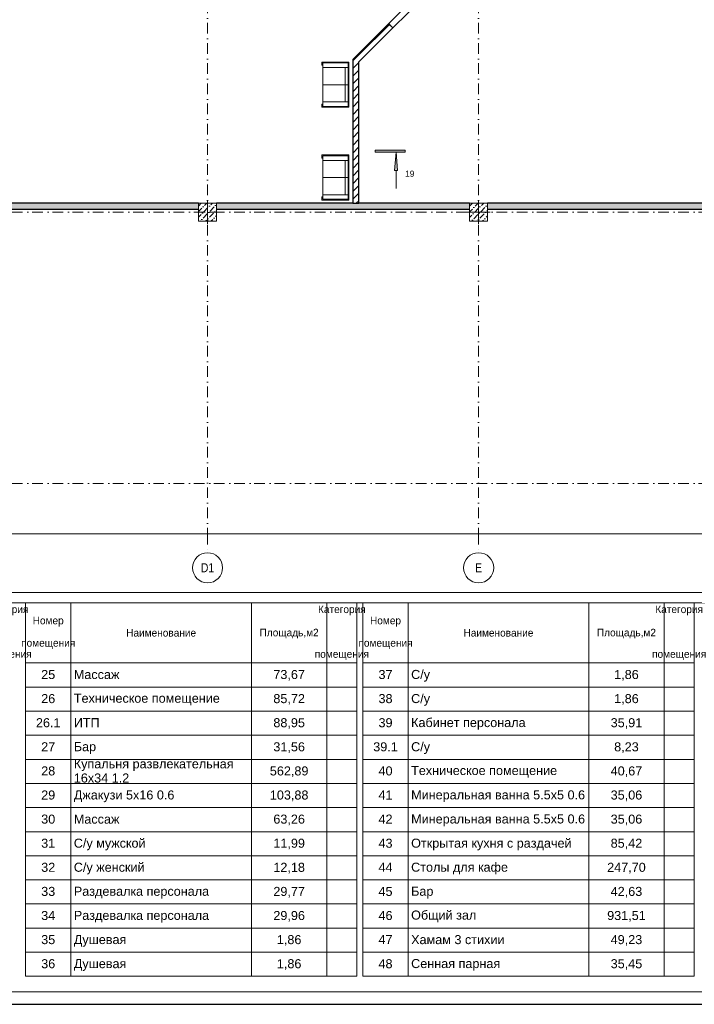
# Model space of a CAD drawing. Header units: millimetres. Extents: x -2890 to 117730, y -526 to 88572.
# Tile 3 of 65: x 25848 to 48248, y 5 to 32689. Entities that reach past the tile are written whole.
import ezdxf
from ezdxf.xclip import XClip

# ---------------------------------------------------------------- set-up
doc = ezdxf.new("R2010")
doc.units = ezdxf.units.MM
doc.header["$MEASUREMENT"] = 0
doc.header["$XCLIPFRAME"] = 2
doc.set_wipeout_variables(frame=1)
doc.linetypes.add('Wipeout_Contour', pattern=[1000, 0, -1000])
doc.linetypes.add('Штрихпунктирная', pattern=[6.702778, 3.527778, -1.763889, 0, -1.411111])
for name, color, linetype in [('Интерьер - Оборудование', 7, 'Continuous'), ('Конструктив - Колонны', 7, 'Continuous'), ('Конструктив - Стены Блок 200 нов', 7, 'Continuous'), ('Конструктив - Стены Внутр сущ.', 7, 'Continuous'), ('Маркер - Разрез', 7, 'Continuous'), ('Размер - Конструктив нов', 7, 'Continuous'), ('Чертеж и Рисунок', 7, 'Continuous'), ('Элемент Модели - Оси', 7, 'Continuous')]:
    doc.layers.add(name, color=color, linetype=linetype)
doc.styles.add('СГЕНЕРИР_СТИЛЬ_1', font='ARIALN.TTF')
doc.styles.add('СГЕНЕРИР_СТИЛЬ_3', font='txt')
doc.styles.add('СГЕНЕРИР_СТИЛЬ_4', font='arial.ttf')
doc.styles.add('СГЕНЕРИР_СТИЛЬ_5', font='arial.ttf')
pattern_1 = [(45, (-30913.89, 8295.99), (-127.2792, 127.2792), [])]
pattern_2 = [(45, (-30913.9, 8296), (-183.8478, 183.8478), [195, -65, 0, -65]), (45, (-30890.9, 8502.82), (-183.8478, 183.8478), [195, -65, 0, -65])]

# ---------------------------------------------------------------- blocks, each defined once
blk = doc.blocks.new('Чертеж_5_4', base_point=(-301.22, 184.65))
at = {"layer": 'Размер - Конструктив нов', "color": 7, "linetype": 'Continuous', "lineweight": 15}
for p, q in [((328.78, 157.9), (328.78, 161.16)), ((418.78, 157.9), (418.78, 161.16))]:
    blk.add_line(p, q, dxfattribs=at)
at = {"layer": 'Элемент Модели - Оси', "color": 7, "linetype": 'Штрихпунктирная', "lineweight": 15}
for p, q in [((328.78, 161.16), (328.78, 154.9)), ((418.78, 161.16), (418.78, 154.9))]:
    blk.add_line(p, q, dxfattribs=at)
at = {"layer": 'Элемент Модели - Оси', "color": 7, "linetype": 'Continuous', "lineweight": 15}
for centre in [(328.78, 149.9), (418.78, 149.9)]:
    blk.add_circle(centre, 5, dxfattribs=at)
at = {"layer": 'Элемент Модели - Оси', "color": 7, "linetype": 'Continuous', "lineweight": 15, "char_height": 3, "attachment_point": 4, "style": 'СГЕНЕРИР_СТИЛЬ_1'}
for s, insert in [('\\A1;\\pt0;D1', (326.56, 149.92)), ('\\A1;\\pt0;E', (417.62, 149.92))]:
    blk.add_mtext(s, dxfattribs=dict(at, insert=insert))
blk = doc.blocks.new('Чертеж_7_2', base_point=(44.36, 138.3))
at = {"color": 7, "linetype": 'Continuous', "lineweight": 15}
for p, q in [((268.36, 138.3), (378.36, 138.3)), ((268.36, 138.3), (268.36, 118.3)), ((283.36, 138.3), (283.36, 118.3)), ((343.36, 138.3), (343.36, 118.3)), ((368.36, 138.3), (368.36, 118.3)), ((378.36, 138.3), (378.36, 118.3)), ((380.36, 138.3), (490.36, 138.3)), ((380.36, 138.3), (380.36, 118.3)), ((395.36, 138.3), (395.36, 118.3)), ((455.36, 138.3), (455.36, 118.3)), ((480.36, 138.3), (480.36, 118.3)), ((490.36, 138.3), (490.36, 118.3)), ((268.36, 118.3), (283.36, 118.3)), ((268.36, 118.3), (283.36, 118.3)), ((268.36, 118.3), (268.36, 110.3)), ((283.36, 118.3), (283.36, 110.3)), ((283.36, 118.3), (343.36, 118.3)), ((283.36, 118.3), (343.36, 118.3)), ((283.36, 118.3), (283.36, 110.3)), ((343.36, 118.3), (343.36, 110.3)), ((343.36, 118.3), (368.36, 118.3)), ((343.36, 118.3), (368.36, 118.3)), ((343.36, 118.3), (343.36, 110.3)), ((368.36, 118.3), (368.36, 110.3)), ((368.36, 118.3), (378.36, 118.3)), ((368.36, 118.3), (378.36, 118.3)), ((368.36, 118.3), (368.36, 110.3)), ((378.36, 118.3), (378.36, 110.3)), ((380.36, 118.3), (395.36, 118.3)), ((380.36, 118.3), (395.36, 118.3)), ((380.36, 118.3), (380.36, 110.3)), ((395.36, 118.3), (395.36, 110.3)), ((395.36, 118.3), (455.36, 118.3)), ((395.36, 118.3), (455.36, 118.3)), ((395.36, 118.3), (395.36, 110.3)), ((455.36, 118.3), (455.36, 110.3)), ((455.36, 118.3), (480.36, 118.3)), ((455.36, 118.3), (480.36, 118.3)), ((455.36, 118.3), (455.36, 110.3)), ((480.36, 118.3), (480.36, 110.3)), ((480.36, 118.3), (490.36, 118.3)), ((480.36, 118.3), (490.36, 118.3)), ((480.36, 118.3), (480.36, 110.3)), ((490.36, 118.3), (490.36, 110.3)), ((268.36, 110.3), (283.36, 110.3)), ((268.36, 110.3), (283.36, 110.3)), ((268.36, 110.3), (268.36, 102.3)), ((283.36, 110.3), (283.36, 102.3)), ((283.36, 110.3), (343.36, 110.3)), ((283.36, 110.3), (343.36, 110.3)), ((283.36, 110.3), (283.36, 102.3)), ((343.36, 110.3), (343.36, 102.3)), ((343.36, 110.3), (368.36, 110.3)), ((343.36, 110.3), (368.36, 110.3)), ((343.36, 110.3), (343.36, 102.3)), ((368.36, 110.3), (368.36, 102.3)), ((368.36, 110.3), (378.36, 110.3)), ((368.36, 110.3), (378.36, 110.3)), ((368.36, 110.3), (368.36, 102.3)), ((378.36, 110.3), (378.36, 102.3)), ((380.36, 110.3), (395.36, 110.3)), ((380.36, 110.3), (395.36, 110.3)), ((380.36, 110.3), (380.36, 102.3)), ((395.36, 110.3), (395.36, 102.3)), ((395.36, 110.3), (455.36, 110.3)), ((395.36, 110.3), (455.36, 110.3)), ((395.36, 110.3), (395.36, 102.3)), ((455.36, 110.3), (455.36, 102.3)), ((455.36, 110.3), (480.36, 110.3)), ((455.36, 110.3), (480.36, 110.3)), ((455.36, 110.3), (455.36, 102.3)), ((480.36, 110.3), (480.36, 102.3)), ((480.36, 110.3), (490.36, 110.3)), ((480.36, 110.3), (490.36, 110.3)), ((480.36, 110.3), (480.36, 102.3)), ((490.36, 110.3), (490.36, 102.3)), ((268.36, 102.3), (283.36, 102.3)), ((268.36, 102.3), (283.36, 102.3)), ((268.36, 102.3), (268.36, 94.3)), ((283.36, 102.3), (283.36, 94.3)), ((283.36, 102.3), (343.36, 102.3)), ((283.36, 102.3), (343.36, 102.3)), ((283.36, 102.3), (283.36, 94.3)), ((343.36, 102.3), (343.36, 94.3)), ((343.36, 102.3), (368.36, 102.3)), ((343.36, 102.3), (368.36, 102.3)), ((343.36, 102.3), (343.36, 94.3)), ((368.36, 102.3), (368.36, 94.3)), ((368.36, 102.3), (378.36, 102.3)), ((368.36, 102.3), (378.36, 102.3)), ((368.36, 102.3), (368.36, 94.3)), ((378.36, 102.3), (378.36, 94.3)), ((380.36, 102.3), (395.36, 102.3)), ((380.36, 102.3), (395.36, 102.3)), ((380.36, 102.3), (380.36, 94.3)), ((395.36, 102.3), (395.36, 94.3)), ((395.36, 102.3), (455.36, 102.3)), ((395.36, 102.3), (455.36, 102.3)), ((395.36, 102.3), (395.36, 94.3)), ((455.36, 102.3), (455.36, 94.3)), ((455.36, 102.3), (480.36, 102.3)), ((455.36, 102.3), (480.36, 102.3)), ((455.36, 102.3), (455.36, 94.3)), ((480.36, 102.3), (480.36, 94.3)), ((480.36, 102.3), (490.36, 102.3)), ((480.36, 102.3), (490.36, 102.3)), ((480.36, 102.3), (480.36, 94.3)), ((490.36, 102.3), (490.36, 94.3)), ((268.36, 94.3), (283.36, 94.3)), ((268.36, 94.3), (283.36, 94.3)), ((268.36, 94.3), (268.36, 86.3)), ((283.36, 94.3), (283.36, 86.3)), ((283.36, 94.3), (343.36, 94.3)), ((283.36, 94.3), (343.36, 94.3)), ((283.36, 94.3), (283.36, 86.3)), ((343.36, 94.3), (343.36, 86.3)), ((343.36, 94.3), (368.36, 94.3)), ((343.36, 94.3), (368.36, 94.3)), ((343.36, 94.3), (343.36, 86.3)), ((368.36, 94.3), (368.36, 86.3)), ((368.36, 94.3), (378.36, 94.3)), ((368.36, 94.3), (378.36, 94.3)), ((368.36, 94.3), (368.36, 86.3)), ((378.36, 94.3), (378.36, 86.3)), ((380.36, 94.3), (395.36, 94.3)), ((380.36, 94.3), (395.36, 94.3)), ((380.36, 94.3), (380.36, 86.3)), ((395.36, 94.3), (395.36, 86.3)), ((395.36, 94.3), (455.36, 94.3)), ((395.36, 94.3), (455.36, 94.3)), ((395.36, 94.3), (395.36, 86.3)), ((455.36, 94.3), (455.36, 86.3)), ((455.36, 94.3), (480.36, 94.3)), ((455.36, 94.3), (480.36, 94.3)), ((455.36, 94.3), (455.36, 86.3)), ((480.36, 94.3), (480.36, 86.3)), ((480.36, 94.3), (490.36, 94.3)), ((480.36, 94.3), (490.36, 94.3)), ((480.36, 94.3), (480.36, 86.3)), ((490.36, 94.3), (490.36, 86.3)), ((268.36, 86.3), (283.36, 86.3)), ((268.36, 86.3), (283.36, 86.3)), ((268.36, 86.3), (268.36, 78.3)), ((283.36, 86.3), (283.36, 78.3)), ((283.36, 86.3), (343.36, 86.3)), ((283.36, 86.3), (343.36, 86.3)), ((283.36, 86.3), (283.36, 78.3)), ((343.36, 86.3), (343.36, 78.3)), ((343.36, 86.3), (368.36, 86.3)), ((343.36, 86.3), (368.36, 86.3)), ((343.36, 86.3), (343.36, 78.3)), ((368.36, 86.3), (368.36, 78.3)), ((368.36, 86.3), (378.36, 86.3)), ((368.36, 86.3), (378.36, 86.3)), ((368.36, 86.3), (368.36, 78.3)), ((378.36, 86.3), (378.36, 78.3)), ((380.36, 86.3), (395.36, 86.3)), ((380.36, 86.3), (395.36, 86.3)), ((380.36, 86.3), (380.36, 78.3)), ((395.36, 86.3), (395.36, 78.3)), ((395.36, 86.3), (455.36, 86.3)), ((395.36, 86.3), (455.36, 86.3)), ((395.36, 86.3), (395.36, 78.3)), ((455.36, 86.3), (455.36, 78.3)), ((455.36, 86.3), (480.36, 86.3)), ((455.36, 86.3), (480.36, 86.3)), ((455.36, 86.3), (455.36, 78.3)), ((480.36, 86.3), (480.36, 78.3)), ((480.36, 86.3), (490.36, 86.3)), ((480.36, 86.3), (490.36, 86.3)), ((480.36, 86.3), (480.36, 78.3)), ((490.36, 86.3), (490.36, 78.3)), ((268.36, 78.3), (283.36, 78.3)), ((268.36, 78.3), (283.36, 78.3)), ((268.36, 78.3), (268.36, 70.3)), ((283.36, 78.3), (283.36, 70.3)), ((283.36, 78.3), (343.36, 78.3)), ((283.36, 78.3), (343.36, 78.3)), ((283.36, 78.3), (283.36, 70.3)), ((343.36, 78.3), (343.36, 70.3)), ((343.36, 78.3), (368.36, 78.3)), ((343.36, 78.3), (368.36, 78.3)), ((343.36, 78.3), (343.36, 70.3)), ((368.36, 78.3), (368.36, 70.3)), ((368.36, 78.3), (378.36, 78.3)), ((368.36, 78.3), (378.36, 78.3)), ((368.36, 78.3), (368.36, 70.3)), ((378.36, 78.3), (378.36, 70.3)), ((380.36, 78.3), (395.36, 78.3)), ((380.36, 78.3), (395.36, 78.3)), ((380.36, 78.3), (380.36, 70.3)), ((395.36, 78.3), (395.36, 70.3)), ((395.36, 78.3), (455.36, 78.3)), ((395.36, 78.3), (455.36, 78.3)), ((395.36, 78.3), (395.36, 70.3)), ((455.36, 78.3), (455.36, 70.3)), ((455.36, 78.3), (480.36, 78.3)), ((455.36, 78.3), (480.36, 78.3)), ((455.36, 78.3), (455.36, 70.3)), ((480.36, 78.3), (480.36, 70.3)), ((480.36, 78.3), (490.36, 78.3)), ((480.36, 78.3), (490.36, 78.3)), ((480.36, 78.3), (480.36, 70.3)), ((490.36, 78.3), (490.36, 70.3)), ((268.36, 70.3), (283.36, 70.3)), ((268.36, 70.3), (283.36, 70.3)), ((268.36, 70.3), (268.36, 62.3)), ((283.36, 70.3), (283.36, 62.3)), ((283.36, 70.3), (343.36, 70.3)), ((283.36, 70.3), (343.36, 70.3)), ((283.36, 70.3), (283.36, 62.3)), ((343.36, 70.3), (343.36, 62.3)), ((343.36, 70.3), (368.36, 70.3)), ((343.36, 70.3), (368.36, 70.3)), ((343.36, 70.3), (343.36, 62.3)), ((368.36, 70.3), (368.36, 62.3)), ((368.36, 70.3), (378.36, 70.3)), ((368.36, 70.3), (378.36, 70.3)), ((368.36, 70.3), (368.36, 62.3)), ((378.36, 70.3), (378.36, 62.3)), ((380.36, 70.3), (395.36, 70.3)), ((380.36, 70.3), (395.36, 70.3)), ((380.36, 70.3), (380.36, 62.3)), ((395.36, 70.3), (395.36, 62.3)), ((395.36, 70.3), (455.36, 70.3)), ((395.36, 70.3), (455.36, 70.3)), ((395.36, 70.3), (395.36, 62.3)), ((455.36, 70.3), (455.36, 62.3)), ((455.36, 70.3), (480.36, 70.3)), ((455.36, 70.3), (480.36, 70.3)), ((455.36, 70.3), (455.36, 62.3)), ((480.36, 70.3), (480.36, 62.3)), ((480.36, 70.3), (490.36, 70.3)), ((480.36, 70.3), (490.36, 70.3)), ((480.36, 70.3), (480.36, 62.3)), ((490.36, 70.3), (490.36, 62.3)), ((268.36, 62.3), (283.36, 62.3)), ((268.36, 62.3), (283.36, 62.3)), ((268.36, 62.3), (268.36, 54.3)), ((283.36, 62.3), (283.36, 54.3)), ((283.36, 62.3), (343.36, 62.3)), ((283.36, 62.3), (343.36, 62.3)), ((283.36, 62.3), (283.36, 54.3)), ((343.36, 62.3), (343.36, 54.3)), ((343.36, 62.3), (368.36, 62.3)), ((343.36, 62.3), (368.36, 62.3)), ((343.36, 62.3), (343.36, 54.3)), ((368.36, 62.3), (368.36, 54.3)), ((368.36, 62.3), (378.36, 62.3)), ((368.36, 62.3), (378.36, 62.3)), ((368.36, 62.3), (368.36, 54.3)), ((378.36, 62.3), (378.36, 54.3)), ((380.36, 62.3), (395.36, 62.3)), ((380.36, 62.3), (395.36, 62.3)), ((380.36, 62.3), (380.36, 54.3)), ((395.36, 62.3), (395.36, 54.3)), ((395.36, 62.3), (455.36, 62.3)), ((395.36, 62.3), (455.36, 62.3)), ((395.36, 62.3), (395.36, 54.3)), ((455.36, 62.3), (455.36, 54.3)), ((455.36, 62.3), (480.36, 62.3)), ((455.36, 62.3), (480.36, 62.3)), ((455.36, 62.3), (455.36, 54.3)), ((480.36, 62.3), (480.36, 54.3)), ((480.36, 62.3), (490.36, 62.3)), ((480.36, 62.3), (490.36, 62.3)), ((480.36, 62.3), (480.36, 54.3)), ((490.36, 62.3), (490.36, 54.3)), ((268.36, 54.3), (283.36, 54.3)), ((268.36, 54.3), (283.36, 54.3)), ((268.36, 54.3), (268.36, 46.3)), ((283.36, 54.3), (283.36, 46.3)), ((283.36, 54.3), (343.36, 54.3)), ((283.36, 54.3), (343.36, 54.3)), ((283.36, 54.3), (283.36, 46.3)), ((343.36, 54.3), (343.36, 46.3)), ((343.36, 54.3), (368.36, 54.3)), ((343.36, 54.3), (368.36, 54.3)), ((343.36, 54.3), (343.36, 46.3)), ((368.36, 54.3), (368.36, 46.3)), ((368.36, 54.3), (378.36, 54.3)), ((368.36, 54.3), (378.36, 54.3)), ((368.36, 54.3), (368.36, 46.3)), ((378.36, 54.3), (378.36, 46.3)), ((380.36, 54.3), (395.36, 54.3)), ((380.36, 54.3), (395.36, 54.3)), ((380.36, 54.3), (380.36, 46.3)), ((395.36, 54.3), (395.36, 46.3)), ((395.36, 54.3), (455.36, 54.3)), ((395.36, 54.3), (455.36, 54.3)), ((395.36, 54.3), (395.36, 46.3)), ((455.36, 54.3), (455.36, 46.3)), ((455.36, 54.3), (480.36, 54.3)), ((455.36, 54.3), (480.36, 54.3)), ((455.36, 54.3), (455.36, 46.3)), ((480.36, 54.3), (480.36, 46.3)), ((480.36, 54.3), (490.36, 54.3)), ((480.36, 54.3), (490.36, 54.3)), ((480.36, 54.3), (480.36, 46.3)), ((490.36, 54.3), (490.36, 46.3)), ((268.36, 46.3), (283.36, 46.3)), ((268.36, 46.3), (283.36, 46.3)), ((268.36, 46.3), (268.36, 38.3)), ((283.36, 46.3), (283.36, 38.3)), ((283.36, 46.3), (343.36, 46.3)), ((283.36, 46.3), (343.36, 46.3)), ((283.36, 46.3), (283.36, 38.3)), ((343.36, 46.3), (343.36, 38.3)), ((343.36, 46.3), (368.36, 46.3)), ((343.36, 46.3), (368.36, 46.3)), ((343.36, 46.3), (343.36, 38.3)), ((368.36, 46.3), (368.36, 38.3)), ((368.36, 46.3), (378.36, 46.3)), ((368.36, 46.3), (378.36, 46.3)), ((368.36, 46.3), (368.36, 38.3)), ((378.36, 46.3), (378.36, 38.3)), ((380.36, 46.3), (395.36, 46.3)), ((380.36, 46.3), (395.36, 46.3)), ((380.36, 46.3), (380.36, 38.3)), ((395.36, 46.3), (395.36, 38.3)), ((395.36, 46.3), (455.36, 46.3)), ((395.36, 46.3), (455.36, 46.3)), ((395.36, 46.3), (395.36, 38.3)), ((455.36, 46.3), (455.36, 38.3)), ((455.36, 46.3), (480.36, 46.3)), ((455.36, 46.3), (480.36, 46.3)), ((455.36, 46.3), (455.36, 38.3)), ((480.36, 46.3), (480.36, 38.3)), ((480.36, 46.3), (490.36, 46.3)), ((480.36, 46.3), (490.36, 46.3)), ((480.36, 46.3), (480.36, 38.3)), ((490.36, 46.3), (490.36, 38.3)), ((268.36, 38.3), (283.36, 38.3)), ((268.36, 38.3), (283.36, 38.3)), ((268.36, 38.3), (268.36, 30.3)), ((283.36, 38.3), (283.36, 30.3)), ((283.36, 38.3), (343.36, 38.3)), ((283.36, 38.3), (343.36, 38.3)), ((283.36, 38.3), (283.36, 30.3)), ((343.36, 38.3), (343.36, 30.3)), ((343.36, 38.3), (368.36, 38.3)), ((343.36, 38.3), (368.36, 38.3)), ((343.36, 38.3), (343.36, 30.3)), ((368.36, 38.3), (368.36, 30.3)), ((368.36, 38.3), (378.36, 38.3)), ((368.36, 38.3), (378.36, 38.3)), ((368.36, 38.3), (368.36, 30.3)), ((378.36, 38.3), (378.36, 30.3)), ((380.36, 38.3), (395.36, 38.3)), ((380.36, 38.3), (395.36, 38.3)), ((380.36, 38.3), (380.36, 30.3)), ((395.36, 38.3), (395.36, 30.3)), ((395.36, 38.3), (455.36, 38.3)), ((395.36, 38.3), (455.36, 38.3)), ((395.36, 38.3), (395.36, 30.3)), ((455.36, 38.3), (455.36, 30.3)), ((455.36, 38.3), (480.36, 38.3)), ((455.36, 38.3), (480.36, 38.3)), ((455.36, 38.3), (455.36, 30.3)), ((480.36, 38.3), (480.36, 30.3)), ((480.36, 38.3), (490.36, 38.3)), ((480.36, 38.3), (490.36, 38.3)), ((480.36, 38.3), (480.36, 30.3)), ((490.36, 38.3), (490.36, 30.3)), ((268.36, 30.3), (283.36, 30.3)), ((268.36, 30.3), (283.36, 30.3)), ((268.36, 30.3), (268.36, 22.3)), ((283.36, 30.3), (283.36, 22.3)), ((283.36, 30.3), (343.36, 30.3)), ((283.36, 30.3), (343.36, 30.3)), ((283.36, 30.3), (283.36, 22.3)), ((343.36, 30.3), (343.36, 22.3)), ((343.36, 30.3), (368.36, 30.3)), ((343.36, 30.3), (368.36, 30.3)), ((343.36, 30.3), (343.36, 22.3)), ((368.36, 30.3), (368.36, 22.3)), ((368.36, 30.3), (378.36, 30.3)), ((368.36, 30.3), (378.36, 30.3)), ((368.36, 30.3), (368.36, 22.3)), ((378.36, 30.3), (378.36, 22.3)), ((380.36, 30.3), (395.36, 30.3)), ((380.36, 30.3), (395.36, 30.3)), ((380.36, 30.3), (380.36, 22.3)), ((395.36, 30.3), (395.36, 22.3)), ((395.36, 30.3), (455.36, 30.3)), ((395.36, 30.3), (455.36, 30.3)), ((395.36, 30.3), (395.36, 22.3)), ((455.36, 30.3), (455.36, 22.3)), ((455.36, 30.3), (480.36, 30.3)), ((455.36, 30.3), (480.36, 30.3)), ((455.36, 30.3), (455.36, 22.3)), ((480.36, 30.3), (480.36, 22.3)), ((480.36, 30.3), (490.36, 30.3)), ((480.36, 30.3), (490.36, 30.3)), ((480.36, 30.3), (480.36, 22.3)), ((490.36, 30.3), (490.36, 22.3)), ((268.36, 22.3), (283.36, 22.3)), ((268.36, 22.3), (283.36, 22.3)), ((268.36, 22.3), (268.36, 14.3)), ((283.36, 22.3), (283.36, 14.3)), ((283.36, 22.3), (343.36, 22.3)), ((283.36, 22.3), (343.36, 22.3)), ((283.36, 22.3), (283.36, 14.3)), ((343.36, 22.3), (343.36, 14.3)), ((343.36, 22.3), (368.36, 22.3)), ((343.36, 22.3), (368.36, 22.3)), ((343.36, 22.3), (343.36, 14.3)), ((368.36, 22.3), (368.36, 14.3)), ((368.36, 22.3), (378.36, 22.3)), ((368.36, 22.3), (378.36, 22.3)), ((368.36, 22.3), (368.36, 14.3)), ((378.36, 22.3), (378.36, 14.3)), ((380.36, 22.3), (395.36, 22.3)), ((380.36, 22.3), (395.36, 22.3)), ((380.36, 22.3), (380.36, 14.3)), ((395.36, 22.3), (395.36, 14.3)), ((395.36, 22.3), (455.36, 22.3)), ((395.36, 22.3), (455.36, 22.3)), ((395.36, 22.3), (395.36, 14.3)), ((455.36, 22.3), (455.36, 14.3)), ((455.36, 22.3), (480.36, 22.3)), ((455.36, 22.3), (480.36, 22.3)), ((455.36, 22.3), (455.36, 14.3)), ((480.36, 22.3), (480.36, 14.3)), ((480.36, 22.3), (490.36, 22.3)), ((480.36, 22.3), (490.36, 22.3)), ((480.36, 22.3), (480.36, 14.3)), ((490.36, 22.3), (490.36, 14.3)), ((268.36, 14.3), (283.36, 14.3)), ((283.36, 14.3), (343.36, 14.3)), ((343.36, 14.3), (368.36, 14.3)), ((368.36, 14.3), (378.36, 14.3)), ((380.36, 14.3), (395.36, 14.3)), ((395.36, 14.3), (455.36, 14.3)), ((455.36, 14.3), (480.36, 14.3)), ((480.36, 14.3), (490.36, 14.3))]:
    blk.add_line(p, q, dxfattribs=at)
for s, insert, char_height, width, attachment_point, line_spacing_factor, style in [('\\A1;Категория помещения', (261.36, 128.33), 2.5, 8, 5, 3.563164, 'СГЕНЕРИР_СТИЛЬ_3'), ('\\A1;Категория помещения', (373.36, 128.33), 2.5, 8, 5, 3.563164, 'СГЕНЕРИР_СТИЛЬ_3'), ('\\A1;Категория помещения', (485.36, 128.33), 2.5, 8, 5, 3.563164, 'СГЕНЕРИР_СТИЛЬ_3'), ('\\A1;Номер помещения', (275.86, 128.32), 2.5, 13, 5, 1.782497, 'СГЕНЕРИР_СТИЛЬ_3'), ('\\A1;Номер помещения', (387.86, 128.32), 2.5, 13, 5, 1.782497, 'СГЕНЕРИР_СТИЛЬ_3'), ('\\A1;Купальня развлекательная 16х34 1.2', (284.36, 82.45), 3, 58, 4, 0.940117, 'СГЕНЕРИР_СТИЛЬ_4')]:
    blk.add_mtext(s, dxfattribs=dict(at, insert=insert, char_height=char_height, width=width, attachment_point=attachment_point, line_spacing_factor=line_spacing_factor, style=style))
for s, insert, char_height, attachment_point, style in [('\\A1;Наименование', (313.36, 128.3), 2.5, 5, 'СГЕНЕРИР_СТИЛЬ_3'), ('\\A1;Площадь,м2', (355.86, 128.04), 2.5, 5, 'СГЕНЕРИР_СТИЛЬ_3'), ('\\A1;Наименование', (425.36, 128.3), 2.5, 5, 'СГЕНЕРИР_СТИЛЬ_3'), ('\\A1;Площадь,м2', (467.86, 128.04), 2.5, 5, 'СГЕНЕРИР_СТИЛЬ_3'), ('\\A1;25', (275.86, 114.45), 3, 5, 'СГЕНЕРИР_СТИЛЬ_4'), ('\\A1;Массаж', (284.36, 114.45), 3, 4, 'СГЕНЕРИР_СТИЛЬ_4'), ('\\A1;73,67', (355.86, 114.19), 3, 5, 'СГЕНЕРИР_СТИЛЬ_4'), ('\\A1;37', (387.86, 114.45), 3, 5, 'СГЕНЕРИР_СТИЛЬ_4'), ('\\A1;С/у', (396.36, 114.04), 3, 4, 'СГЕНЕРИР_СТИЛЬ_4'), ('\\A1;1,86', (467.86, 114.19), 3, 5, 'СГЕНЕРИР_СТИЛЬ_4'), ('\\A1;26', (275.86, 106.45), 3, 5, 'СГЕНЕРИР_СТИЛЬ_4'), ('\\A1;38', (387.86, 106.45), 3, 5, 'СГЕНЕРИР_СТИЛЬ_4'), ('\\A1;Техническое помещение', (284.36, 106.17), 3, 4, 'СГЕНЕРИР_СТИЛЬ_4'), ('\\A1;85,72', (355.86, 106.19), 3, 5, 'СГЕНЕРИР_СТИЛЬ_4'), ('\\A1;С/у', (396.36, 106.04), 3, 4, 'СГЕНЕРИР_СТИЛЬ_4'), ('\\A1;1,86', (467.86, 106.19), 3, 5, 'СГЕНЕРИР_СТИЛЬ_4'), ('\\A1;26.1', (275.86, 98.45), 3, 5, 'СГЕНЕРИР_СТИЛЬ_4'), ('\\A1;ИТП', (284.36, 98.48), 3, 4, 'СГЕНЕРИР_СТИЛЬ_4'), ('\\A1;88,95', (355.86, 98.19), 3, 5, 'СГЕНЕРИР_СТИЛЬ_4'), ('\\A1;39', (387.86, 98.45), 3, 5, 'СГЕНЕРИР_СТИЛЬ_4'), ('\\A1;Кабинет персонала', (396.36, 98.07), 3, 4, 'СГЕНЕРИР_СТИЛЬ_4'), ('\\A1;35,91', (467.86, 98.19), 3, 5, 'СГЕНЕРИР_СТИЛЬ_4'), ('\\A1;27', (275.86, 90.48), 3, 5, 'СГЕНЕРИР_СТИЛЬ_4'), ('\\A1;Бар', (284.36, 90.07), 3, 4, 'СГЕНЕРИР_СТИЛЬ_4'), ('\\A1;31,56', (355.86, 90.19), 3, 5, 'СГЕНЕРИР_СТИЛЬ_4'), ('\\A1;39.1', (387.86, 90.45), 3, 5, 'СГЕНЕРИР_СТИЛЬ_4'), ('\\A1;С/у', (396.36, 90.04), 3, 4, 'СГЕНЕРИР_СТИЛЬ_4'), ('\\A1;8,23', (467.86, 90.19), 3, 5, 'СГЕНЕРИР_СТИЛЬ_4'), ('\\A1;28', (275.86, 82.45), 3, 5, 'СГЕНЕРИР_СТИЛЬ_4'), ('\\A1;562,89', (355.86, 82.19), 3, 5, 'СГЕНЕРИР_СТИЛЬ_4'), ('\\A1;40', (387.86, 82.45), 3, 5, 'СГЕНЕРИР_СТИЛЬ_4'), ('\\A1;Техническое помещение', (396.36, 82.17), 3, 4, 'СГЕНЕРИР_СТИЛЬ_4'), ('\\A1;40,67', (467.86, 82.19), 3, 5, 'СГЕНЕРИР_СТИЛЬ_4'), ('\\A1;29', (275.86, 74.45), 3, 5, 'СГЕНЕРИР_СТИЛЬ_4'), ('\\A1;Джакузи 5х16 0.6', (284.36, 74.04), 3, 4, 'СГЕНЕРИР_СТИЛЬ_4'), ('\\A1;103,88', (355.86, 74.19), 3, 5, 'СГЕНЕРИР_СТИЛЬ_4'), ('\\A1;41', (387.86, 74.48), 3, 5, 'СГЕНЕРИР_СТИЛЬ_4'), ('\\A1;Минеральная ванна 5.5х5 0.6', (396.36, 74.07), 3, 4, 'СГЕНЕРИР_СТИЛЬ_4'), ('\\A1;35,06', (467.86, 74.19), 3, 5, 'СГЕНЕРИР_СТИЛЬ_4'), ('\\A1;30', (275.86, 66.45), 3, 5, 'СГЕНЕРИР_СТИЛЬ_4'), ('\\A1;Массаж', (284.36, 66.45), 3, 4, 'СГЕНЕРИР_СТИЛЬ_4'), ('\\A1;63,26', (355.86, 66.19), 3, 5, 'СГЕНЕРИР_СТИЛЬ_4'), ('\\A1;42', (387.86, 66.48), 3, 5, 'СГЕНЕРИР_СТИЛЬ_4'), ('\\A1;Минеральная ванна 5.5х5 0.6', (396.36, 66.07), 3, 4, 'СГЕНЕРИР_СТИЛЬ_4'), ('\\A1;35,06', (467.86, 66.19), 3, 5, 'СГЕНЕРИР_СТИЛЬ_4'), ('\\A1;31', (275.86, 58.45), 3, 5, 'СГЕНЕРИР_СТИЛЬ_4'), ('\\A1;С/у мужской', (284.36, 58.04), 3, 4, 'СГЕНЕРИР_СТИЛЬ_4'), ('\\A1;11,99', (355.86, 58.19), 3, 5, 'СГЕНЕРИР_СТИЛЬ_4'), ('\\A1;43', (387.86, 58.45), 3, 5, 'СГЕНЕРИР_СТИЛЬ_4'), ('\\A1;Открытая кухня с раздачей', (396.36, 58.04), 3, 4, 'СГЕНЕРИР_СТИЛЬ_4'), ('\\A1;85,42', (467.86, 58.19), 3, 5, 'СГЕНЕРИР_СТИЛЬ_4'), ('\\A1;32', (275.86, 50.45), 3, 5, 'СГЕНЕРИР_СТИЛЬ_4'), ('\\A1;С/у женский', (284.36, 50.04), 3, 4, 'СГЕНЕРИР_СТИЛЬ_4'), ('\\A1;12,18', (355.86, 50.19), 3, 5, 'СГЕНЕРИР_СТИЛЬ_4'), ('\\A1;44', (387.86, 50.48), 3, 5, 'СГЕНЕРИР_СТИЛЬ_4'), ('\\A1;Столы для кафе', (396.36, 50.07), 3, 4, 'СГЕНЕРИР_СТИЛЬ_4'), ('\\A1;247,70', (467.86, 50.19), 3, 5, 'СГЕНЕРИР_СТИЛЬ_4'), ('\\A1;33', (275.86, 42.45), 3, 5, 'СГЕНЕРИР_СТИЛЬ_4'), ('\\A1;Раздевалка персонала', (284.36, 42.07), 3, 4, 'СГЕНЕРИР_СТИЛЬ_4'), ('\\A1;29,77', (355.86, 42.19), 3, 5, 'СГЕНЕРИР_СТИЛЬ_4'), ('\\A1;45', (387.86, 42.45), 3, 5, 'СГЕНЕРИР_СТИЛЬ_4'), ('\\A1;Бар', (396.36, 42.07), 3, 4, 'СГЕНЕРИР_СТИЛЬ_4'), ('\\A1;42,63', (467.86, 42.19), 3, 5, 'СГЕНЕРИР_СТИЛЬ_4'), ('\\A1;34', (275.86, 34.45), 3, 5, 'СГЕНЕРИР_СТИЛЬ_4'), ('\\A1;46', (387.86, 34.45), 3, 5, 'СГЕНЕРИР_СТИЛЬ_4'), ('\\A1;Общий зал', (396.36, 34.18), 3, 4, 'СГЕНЕРИР_СТИЛЬ_4'), ('\\A1;Раздевалка персонала', (284.36, 34.07), 3, 4, 'СГЕНЕРИР_СТИЛЬ_4'), ('\\A1;29,96', (355.86, 34.19), 3, 5, 'СГЕНЕРИР_СТИЛЬ_4'), ('\\A1;931,51', (467.86, 34.19), 3, 5, 'СГЕНЕРИР_СТИЛЬ_4'), ('\\A1;35', (275.86, 26.45), 3, 5, 'СГЕНЕРИР_СТИЛЬ_4'), ('\\A1;Душевая', (284.36, 26.04), 3, 4, 'СГЕНЕРИР_СТИЛЬ_4'), ('\\A1;1,86', (355.86, 26.19), 3, 5, 'СГЕНЕРИР_СТИЛЬ_4'), ('\\A1;47', (387.86, 26.48), 3, 5, 'СГЕНЕРИР_СТИЛЬ_4'), ('\\A1;Хамам 3 стихии', (396.36, 26.45), 3, 4, 'СГЕНЕРИР_СТИЛЬ_4'), ('\\A1;49,23', (467.86, 26.19), 3, 5, 'СГЕНЕРИР_СТИЛЬ_4'), ('\\A1;36', (275.86, 18.45), 3, 5, 'СГЕНЕРИР_СТИЛЬ_4'), ('\\A1;1,86', (355.86, 18.19), 3, 5, 'СГЕНЕРИР_СТИЛЬ_4'), ('\\A1;48', (387.86, 18.45), 3, 5, 'СГЕНЕРИР_СТИЛЬ_4'), ('\\A1;Сенная парная', (396.36, 18.07), 3, 4, 'СГЕНЕРИР_СТИЛЬ_4'), ('\\A1;35,45', (467.86, 18.19), 3, 5, 'СГЕНЕРИР_СТИЛЬ_4'), ('\\A1;Душевая', (284.36, 18.04), 3, 4, 'СГЕНЕРИР_СТИЛЬ_4')]:
    blk.add_mtext(s, dxfattribs=dict(at, insert=insert, char_height=char_height, attachment_point=attachment_point, style=style))

msp = doc.modelspace()

# ---------------------------------------------------------------- hatches: boundary and pattern name
at = {"layer": 'Конструктив - Стены Внутр сущ.', "linetype": 'Continuous', "lineweight": 15, "ltscale": 100}
for points in [[(23386.1, 26596), (23386.1, 26396), (31786.1, 26396), (31786.1, 26596)], [(32386.1, 26396), (40786.2, 26396), (40786.2, 26596), (32386.1, 26596)], [(41386.2, 26596), (41386.2, 26396), (49786.2, 26396), (49786.2, 26596)]]:
    msp.add_hatch(color=7, dxfattribs=at).paths.add_polyline_path(points)
at = {"layer": 'Маркер - Разрез', "linetype": 'Continuous', "lineweight": 5, "ltscale": 100}
for points in [[(38647.2, 28357.3), (37647.2, 28357.3), (37647.2, 28287.3), (38647.2, 28287.3)], [(38347.2, 28287.3), (38297.2, 27687.3), (38397.2, 27687.3)]]:
    msp.add_hatch(color=7, dxfattribs=at).paths.add_polyline_path(points)

# ---------------------------------------------------------------- linework, layer by layer
at = {"color": 7, "linetype": 'Continuous', "lineweight": 30, "ltscale": 100}
msp.add_line((1208, 5), (117608, 5), dxfattribs=at)
at = {"layer": 'Интерьер - Оборудование', "color": 7, "linetype": 'Continuous', "lineweight": 15, "ltscale": 100}
for p, q in [((35882, 31282.4), (35882, 31177.4)), ((35882, 31177.4), (35912, 31177.4)), ((35912, 31252.4), (35912, 29812.4)), ((36652, 31102.4), (36652, 29962.4)), ((35882, 29782.4), (35882, 29887.4)), ((35882, 29887.4), (35912, 29887.4)), ((35882, 28200.3), (35882, 28095.3)), ((35912, 28170.3), (35912, 26730.3)), ((35882, 28095.3), (35912, 28095.3)), ((36652, 28020.3), (36652, 26880.3)), ((35882, 26700.3), (35882, 26805.3)), ((35882, 26805.3), (35912, 26805.3))]:
    msp.add_line(p, q, dxfattribs=at)
at = {"layer": 'Конструктив - Стены Внутр сущ.', "color": 7, "linetype": 'Continuous', "lineweight": 30, "ltscale": 100, "flags": 128}
for points in [[(31786.1, 26596), (23386.1, 26596)], [(40786.2, 26596), (32386.1, 26596)], [(49786.2, 26596), (41386.2, 26596)], [(23386.1, 26396), (31786.1, 26396)], [(32386.1, 26396), (40786.2, 26396)], [(41386.2, 26396), (49786.2, 26396)]]:
    msp.add_lwpolyline(points, dxfattribs=at)
at = {"layer": 'Маркер - Разрез', "color": 7, "linetype": 'Continuous', "lineweight": 5, "ltscale": 100}
for p, q in [((37647.2, 28287.3), (37647.2, 28357.3)), ((37647.2, 28357.3), (38647.2, 28357.3)), ((38647.2, 28287.3), (37647.2, 28287.3)), ((38647.2, 28357.3), (38647.2, 28287.3)), ((38347.2, 27687.3), (38347.2, 27087.3))]:
    msp.add_line(p, q, dxfattribs=at)
at = {"layer": 'Маркер - Разрез', "color": 7, "linetype": 'Continuous', "lineweight": 5, "ltscale": 100, "flags": 128}
msp.add_lwpolyline([(38347.2, 28287.3), (38397.2, 27687.3), (38297.2, 27687.3)], close=True, dxfattribs=at)
at = {"layer": 'Элемент Модели - Оси', "color": 7, "linetype": 'Штрихпунктирная', "lineweight": 15, "ltscale": 100}
msp.add_line((3470.8, 17296), (114954, 17296), dxfattribs=at)

# ---------------------------------------------------------------- block references
at = {"layer": 'Чертеж и Рисунок', "color": 7, "linetype": 'Continuous', "lineweight": 15, "ltscale": 100}
ref = msp.add_blockref('Чертеж_5_4', (-30913.9, 17970), dxfattribs=dict(at, xscale=100, yscale=100, zscale=100))
XClip(ref).set_block_clipping_path([(42.1417173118, 141.7105371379), (1151.6331595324, 161.1581262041)])
ref = msp.add_blockref('Чертеж_7_2', (3644.5, 13335.5), dxfattribs=dict(at, xscale=100, yscale=100, zscale=100))
XClip(ref).set_block_clipping_path([(44.3549836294, 9.1368490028), (603.4136096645, 138.3148979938)])

# ---------------------------------------------------------------- texts
at = {"layer": 'Маркер - Разрез', "color": 7, "linetype": 'Continuous', "lineweight": 0, "ltscale": 100, "insert": (38799, 27676.6), "char_height": 200, "attachment_point": 2, "style": 'СГЕНЕРИР_СТИЛЬ_5'}
msp.add_mtext('\\A1;\\pt0;19', dxfattribs=at)

# ---------------------------------------------------------------- wipeouts: each hides what was drawn before it
at = {"color": 254, "linetype": 'Wipeout_Contour', "lineweight": 0, "ltscale": 100}
msp.add_wipeout([(37110.8, 31570.7), (36910.8, 31370.7), (37110.8, 31287.8)], dxfattribs=at).dxf.layer = 'Конструктив - Стены Блок 200 нов'

# ---------------------------------------------------------------- next in the draw order: hatches: boundary and pattern name
at = {"layer": 'Конструктив - Стены Блок 200 нов', "linetype": 'Continuous', "lineweight": 5, "ltscale": 100}
h = msp.add_hatch(dxfattribs=at)
h.set_pattern_fill('БЛОКИ_БЕТОННЫЕ_ЭФФЕКТИВН_7F', scale=100, style=0, pattern_type=2)
h.set_pattern_definition(pattern_1)
h.paths.add_polyline_path([(37110.8, 31570.7), (36910.8, 31370.7), (37110.8, 31287.8)])

# ---------------------------------------------------------------- next in the draw order: wipeouts: each hides what was drawn before it
at = {"color": 254, "linetype": 'Wipeout_Contour', "lineweight": 0, "ltscale": 100}
for points in [[(31786.1, 25996), (32386.1, 25996), (32386.1, 26596), (31786.1, 26596)], [(40786.2, 25996), (41386.2, 25996), (41386.2, 26596), (40786.2, 26596)]]:
    msp.add_wipeout(points, dxfattribs=at).dxf.layer = 'Конструктив - Колонны'

# ---------------------------------------------------------------- next in the draw order: hatches: boundary and pattern name
at = {"layer": 'Конструктив - Колонны', "linetype": 'Continuous', "lineweight": 15, "ltscale": 100}
h = msp.add_hatch(dxfattribs=at)
h.set_pattern_fill('БЕТОН_01_0006', scale=100, style=0, pattern_type=2)
h.set_pattern_definition(pattern_2)
h.paths.add_polyline_path([(31786.1, 25996), (32386.1, 25996), (32386.1, 26596), (31786.1, 26596)])
h = msp.add_hatch(dxfattribs=at)
h.set_pattern_fill('БЕТОН_01_0006', scale=100, style=0, pattern_type=2)
h.set_pattern_definition(pattern_2)
h.paths.add_polyline_path([(40786.2, 25996), (41386.2, 25996), (41386.2, 26596), (40786.2, 26596)])

# ---------------------------------------------------------------- next in the draw order: linework, layer by layer
at = {"layer": 'Конструктив - Колонны', "color": 7, "linetype": 'Continuous', "lineweight": 0, "ltscale": 100}
for p, q in [((32086.1, 26376), (32086.1, 26676)), ((41086.2, 26376), (41086.2, 26676)), ((32006.1, 26296), (31706.1, 26296)), ((32086.1, 26216), (32086.1, 25916)), ((32166.1, 26296), (32466.1, 26296)), ((41006.2, 26296), (40706.2, 26296)), ((41086.2, 26216), (41086.2, 25916)), ((41166.2, 26296), (41466.2, 26296))]:
    msp.add_line(p, q, dxfattribs=at)
at = {"layer": 'Конструктив - Колонны', "color": 7, "linetype": 'Continuous', "lineweight": 15, "ltscale": 100, "flags": 128}
for points in [[(31786.1, 25996), (32386.1, 25996), (32386.1, 26596), (31786.1, 26596)], [(40786.2, 25996), (41386.2, 25996), (41386.2, 26596), (40786.2, 26596)]]:
    msp.add_lwpolyline(points, close=True, dxfattribs=at)
at = {"layer": 'Конструктив - Колонны', "color": 7, "linetype": 'Continuous', "lineweight": 0, "ltscale": 100}
for p in [(32086.1, 26296), (41086.2, 26296)]:
    msp.add_point(p, dxfattribs=at)
at = {"layer": 'Элемент Модели - Оси', "color": 7, "linetype": 'Штрихпунктирная', "lineweight": 15, "ltscale": 100}
for p, q in [((32086.1, 82191.7), (32086.1, 15620.8)), ((41086.1, 82191.7), (41086.1, 15620.8)), ((3470.8, 26296), (114954, 26296))]:
    msp.add_line(p, q, dxfattribs=at)

# ---------------------------------------------------------------- next in the draw order: wipeouts: each hides what was drawn before it
at = {"color": 254, "linetype": 'Wipeout_Contour', "lineweight": 0, "ltscale": 100}
msp.add_wipeout([(37110.8, 31287.8), (36910.8, 31370.7), (36910.8, 31087.8)], dxfattribs=at).dxf.layer = 'Конструктив - Стены Блок 200 нов'

# ---------------------------------------------------------------- next in the draw order: hatches: boundary and pattern name
at = {"layer": 'Конструктив - Стены Блок 200 нов', "linetype": 'Continuous', "lineweight": 5, "ltscale": 100}
h = msp.add_hatch(dxfattribs=at)
h.set_pattern_fill('БЛОКИ_БЕТОННЫЕ_ЭФФЕКТИВН_7F', scale=100, style=0, pattern_type=2)
h.set_pattern_definition(pattern_1)
h.paths.add_polyline_path([(37110.8, 31287.8), (36910.8, 31370.7), (36910.8, 31087.8)])

# ---------------------------------------------------------------- next in the draw order: wipeouts: each hides what was drawn before it
at = {"color": 254, "linetype": 'Wipeout_Contour', "lineweight": 0, "ltscale": 100}
msp.add_wipeout([(36910.8, 31087.8), (36910.8, 26596), (37110.8, 26596), (37110.8, 31287.8)], dxfattribs=at).dxf.layer = 'Конструктив - Стены Блок 200 нов'

# ---------------------------------------------------------------- next in the draw order: hatches: boundary and pattern name
at = {"layer": 'Конструктив - Стены Блок 200 нов', "linetype": 'Continuous', "lineweight": 5, "ltscale": 100}
h = msp.add_hatch(dxfattribs=at)
h.set_pattern_fill('БЛОКИ_БЕТОННЫЕ_ЭФФЕКТИВН_7F', scale=100, style=0, pattern_type=2)
h.set_pattern_definition(pattern_1)
h.paths.add_polyline_path([(36910.8, 31087.8), (36910.8, 26596), (37110.8, 26596), (37110.8, 31287.8)])

# ---------------------------------------------------------------- next in the draw order: linework, layer by layer
at = {"layer": 'Интерьер - Оборудование', "color": 7, "linetype": 'Continuous', "lineweight": 15, "ltscale": 100}
for p, q in [((35882, 31282.4), (36782, 31282.4)), ((36752, 31252.4), (35912, 31252.4)), ((35912, 31102.4), (36752, 31102.4)), ((36752, 29812.4), (36752, 31252.4)), ((36782, 31282.4), (36782, 29782.4)), ((35912, 30532.4), (36752, 30532.4)), ((35882, 29782.4), (36782, 29782.4)), ((35912, 29962.4), (36752, 29962.4)), ((35912, 29812.4), (36752, 29812.4)), ((35882, 28200.3), (36782, 28200.3)), ((36752, 28170.3), (35912, 28170.3)), ((36752, 26730.3), (36752, 28170.3)), ((36782, 28200.3), (36782, 26700.3)), ((35912, 28020.3), (36752, 28020.3)), ((35912, 27450.3), (36752, 27450.3)), ((35912, 26880.3), (36752, 26880.3)), ((35882, 26700.3), (36782, 26700.3)), ((35912, 26730.3), (36752, 26730.3))]:
    msp.add_line(p, q, dxfattribs=at)
at = {"layer": 'Конструктив - Стены Блок 200 нов', "color": 7, "linetype": 'Continuous', "lineweight": 30, "ltscale": 100}
for p, q in [((37110.8, 31570.7), (36910.8, 31370.7)), ((36910.8, 31370.7), (36910.8, 31087.8)), ((36910.8, 31087.8), (36910.8, 26596)), ((37130.8, 31307.8), (37110.8, 31287.8)), ((37110.8, 26596), (37110.8, 31287.8))]:
    msp.add_line(p, q, dxfattribs=at)
at = {"layer": 'Конструктив - Стены Блок 200 нов', "color": 7, "linetype": 'Continuous', "lineweight": 30, "ltscale": 100, "flags": 128}
msp.add_lwpolyline([(36910.8, 26596), (37110.8, 26596)], dxfattribs=at)

# ---------------------------------------------------------------- next in the draw order: wipeouts: each hides what was drawn before it
at = {"color": 254, "linetype": 'Wipeout_Contour', "lineweight": 0, "ltscale": 100}
msp.add_wipeout([(37110.8, 31570.7), (37110.8, 31287.8), (38242, 32419), (38100.6, 32560.4)], dxfattribs=at).dxf.layer = 'Конструктив - Стены Блок 200 нов'

# ---------------------------------------------------------------- next in the draw order: hatches: boundary and pattern name
at = {"layer": 'Конструктив - Стены Блок 200 нов', "linetype": 'Continuous', "lineweight": 5, "ltscale": 100}
h = msp.add_hatch(dxfattribs=at)
h.set_pattern_fill('БЛОКИ_БЕТОННЫЕ_ЭФФЕКТИВН_7F', scale=100, style=0, pattern_type=2)
h.set_pattern_definition(pattern_1)
h.paths.add_polyline_path([(37110.8, 31570.7), (37110.8, 31287.8), (38242, 32419), (38100.6, 32560.4)])

# ---------------------------------------------------------------- next in the draw order: linework, layer by layer
at = {"layer": 'Конструктив - Стены Блок 200 нов', "color": 7, "linetype": 'Continuous', "lineweight": 15, "ltscale": 100}
for p, q in [((39161.3, 33621.1), (38100.6, 32560.4)), ((39161.3, 33621.1), (38100.6, 32560.4)), ((39302.7, 33479.7), (38242, 32419)), ((39302.7, 33479.7), (38242, 32419))]:
    msp.add_line(p, q, dxfattribs=at)
at = {"layer": 'Конструктив - Стены Блок 200 нов', "color": 7, "linetype": 'Continuous', "lineweight": 30, "ltscale": 100}
for p, q in [((38100.6, 32560.4), (37110.8, 31570.7)), ((37130.8, 31307.8), (38242, 32419)), ((38174.8, 32486.2), (38100.6, 32560.4)), ((38242, 32419), (38174.8, 32486.2)), ((37110.8, 31570.7), (36910.8, 31370.7)), ((37130.8, 31307.8), (37110.8, 31287.8))]:
    msp.add_line(p, q, dxfattribs=at)

doc.saveas('drawing.dxf')
